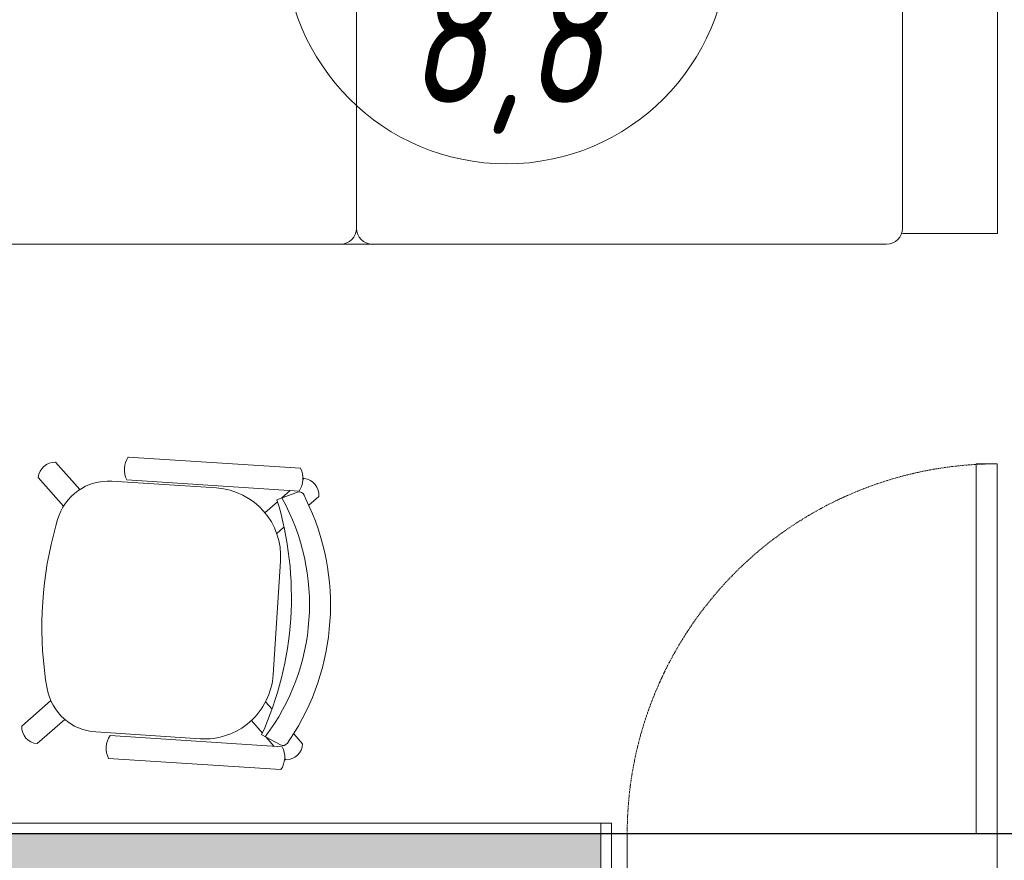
# Model space of a CAD drawing. Header units: millimetres. Extents: x 42571 to 146629, y -34435 to 73146.
# Tile 34 of 94: x 50193 to 52055, y -12514 to -10924. Entities that reach past the tile are written whole.
import ezdxf
from ezdxf.enums import TextEntityAlignment as Align

# ---------------------------------------------------------------- set-up
doc = ezdxf.new("R2010")
doc.units = ezdxf.units.MM
doc.linetypes.add('-D1-02х01', pattern=[3, 2, -1])
doc.linetypes.add('-D1d2-15x02', pattern=[21, 15, -2, 0, -2, 0, -2])
doc.layers.get('Defpoints').update_dxf_attribs({"color": 31})
for name, color, linetype, lineweight in [('0_DD_15x02_Black_02', 7, '-D1d2-15x02', 5), ('meb', 26, 'Continuous', 15), ('ob_pomeshen', 62, 'Continuous', 13), ('Opening Swing', 7, '-D1-02х01', 5), ('Panel', 7, 'Continuous', 5), ('Двери', 7, 'Continuous', 5), ('Основа _2_', 7, 'Continuous', 5), ('Отделка 2 _5_', 7, 'Continuous', 5), ('Перекрытия', 7, 'Continuous', 5), ('Стены', 7, 'Continuous', 5)]:
    doc.layers.add(name, color=color, linetype=linetype, lineweight=lineweight)
doc.layers.add('МЕБЕЛЬ НАША ЛИНИЯ', color=7, linetype='Continuous', lineweight=0, true_color=0x6a6a6a)
doc.styles.add('fl_iso paper', font='isocpeur.ttf', dxfattribs={"width": 0.8, "oblique": 10})

# ---------------------------------------------------------------- blocks, each defined once
blk = doc.blocks.new('помещение')
at = {"color": 0}
blk.add_line((-420, 0), (420, 0), dxfattribs=at)
blk.add_circle((0, 0), 420, dxfattribs=at)
at = {"linetype": 'ByBlock', "style": 'fl_iso paper', "oblique": 10, "width": 0.8}
for tag, p in [('TXT1', (0, 190)), ('TXT2', (0, -180))]:
    blk.add_attdef(tag, text='', height=250, dxfattribs=at).set_placement(p, align=Align.MIDDLE_CENTER)
blk = doc.blocks.new('ММ18 995х2425')
for p, q in [((-2350, 974.4), (-2245, 974.4)), ((-2350, 897.4), (-2350, 974.4)), ((-180, 974.4), (-2245, 974.4)), ((-179.9, 974.4), (-74.9, 974.4)), ((-74.9, 897.4), (-74.9, 974.4)), ((-2419.3, 924), (-2400.5, 932)), ((-2400.5, 932), (-2371.5, 937.5)), ((-2371.5, 937.5), (-2350, 938.8)), ((-2215, 934.4), (-1242.5, 934.4)), ((-1182.5, 934.4), (-210, 934.4)), ((-74.9, 938.8), (-53.5, 937.5)), ((-53.5, 937.5), (-24.5, 932)), ((-24.5, 932), (-5.7, 924)), ((-2425, 914.6), (-2419.3, 924)), ((-2425, 0), (-2425, 914.6)), ((-5.7, 924), (0, 914.6)), ((0, 0), (0, 914.6)), ((-2350, 897.4), (-2336.8, 898.2)), ((-2336.8, 898.2), (-2301.8, 896.5)), ((-2301.8, 896.5), (-2272, 891.3)), ((-2245, 581.8), (-2245, 904.4)), ((-1212.5, 904.4), (-1212.5, 581.8)), ((-180, 904.4), (-180, 581.8)), ((-153, 891.3), (-123.2, 896.5)), ((-123.2, 896.5), (-88.2, 898.2)), ((-88.2, 898.2), (-74.9, 897.4)), ((-2272, 891.3), (-2252.1, 883.4)), ((-2252.1, 883.4), (-2245, 874.1)), ((-179.9, 874.1), (-172.9, 883.4)), ((-172.9, 883.4), (-153, 891.3)), ((-1242.5, 794.4), (-2215, 794.4)), ((-210, 794.4), (-1182.5, 794.4)), ((-1242.5, 551.8), (-2215, 551.8)), ((-210, 551.8), (-1182.5, 551.8)), ((-2245, 521.8), (-2245, 10)), ((-1212.5, 10), (-1212.5, 521.8)), ((-180, 10), (-180, 521.8)), ((-2425, 0), (-2245, 0)), ((0, 0), (-180, 0)), ((-210, -20), (-2215, -20))]:
    blk.add_line(p, q)
for centre, start, end in [((-2215, 904.4), 90, 180), ((-1242.5, 904.4), 0, 90), ((-1182.5, 904.4), 90, 180), ((-210, 904.4), 0, 90), ((-2215, 824.4), 180, 270), ((-1242.5, 824.4), 270, 0), ((-1182.5, 824.4), 180, 270), ((-210, 824.4), 270, 0), ((-2215, 581.8), 180, 270), ((-1242.5, 581.8), 270, 0), ((-1182.5, 581.8), 180, 270), ((-210, 581.8), 270, 0), ((-2215, 521.8), 90, 180), ((-1242.5, 521.8), 0, 90), ((-1182.5, 521.8), 90, 180), ((-210, 521.8), 0, 90), ((-2215, 10), 180, 270), ((-1242.5, 10), 270, 0), ((-1182.5, 10), 180, 270), ((-210, 10), 270, 0)]:
    blk.add_arc(centre, 30, start, end)
blk = doc.blocks.new('indiana visitor_s')
at = {"layer": 'МЕБЕЛЬ НАША ЛИНИЯ', "linetype": 'Continuous'}
for p, q in [((-234.5, 265.2), (-216.7, 247.4)), ((234.3, 265.4), (216.5, 247.6)), ((-286, 227.4), (-286, -99)), ((-267, 235.9), (-264.4, 233.3)), ((-242.7, 227.4), (-242.7, -99)), ((-222.8, 187), (-239.3, 224)), ((-235.4, 236.5), (-228.1, 241)), ((223.1, 186.8), (239.7, 224.7)), ((235, 237.7), (227.5, 241.5)), ((242, 227.4), (242, -99)), ((266.8, 235.7), (264.4, 233.3)), ((285.3, 227.4), (285.3, -99)), ((-242.7, 211.6), (-226.7, 195.6)), ((242, 210.9), (227, 195.9)), ((-219.4, 188.3), (-196.9, 165.8)), ((-172.8, 203.4), (-159.7, 190.4)), ((-107.7, 201.2), (107.7, 201.2)), ((172.4, 203.5), (159.4, 190.5)), ((219.3, 188.2), (196.9, 165.8)), ((-237.7, 71.2), (-237.7, -126.5)), ((237.7, 71.2), (237.7, -126.9)), ((-266.8, -235.7), (-217.7, -186.6)), ((266.8, -235.7), (217.8, -186.7)), ((-235.7, -266.8), (-184, -215.1)), ((235.7, -266.8), (184.3, -215.4)), ((-161.9, -223.5), (-145.5, -227.6)), ((158.4, -224.7), (146.8, -227.2))]:
    blk.add_line(p, q, dxfattribs=at)
for centre, radius, start, end in [((0.1, -156.1), 458, 60.2249, 119.8821), ((-235.3, 233.5), 31.7, 88.7139, 175.7843), ((2.2, -152.7), 414.8, 57.1762, 123.3523), ((235, 233.6), 31.8, 3.7654, 91.3396), ((-264.3, 190.5), 42.8, 59.6199, 120.3801), ((-230.2, 228), 10, 121.5324, 204.0412), ((-0.1, -404.6), 632.1, 69.3265, 110.633), ((230.5, 228.7), 10, 335.9588, 63.1701), ((263.7, 190.5), 42.8, 59.6199, 120.3801), ((-107.7, 71.2), 130, 90, 180), ((107.7, 71.2), 130, 0, 90), ((-264.3, -62.2), 42.7, 239.5345, 300.4655), ((263.7, -62.2), 42.7, 239.5345, 300.4655), ((-137.7, -126.5), 100, 180, 255.9983), ((137.7, -126.9), 100, 281.9515, 360), ((-235.4, -235.4), 31.5, 180.6369, 269.3631), ((-0.3, 464.5), 707.2, 258.1526, 282.0043), ((233.9, -233.9), 32.9, 273.1192, 356.8808)]:
    blk.add_arc(centre, radius, start, end, dxfattribs=at)
blk = doc.blocks.new('A_DOR_Door - Вн_Одинарные_800x2100H-15215734-50_AS_Plan_L01_Маркировочный - зависимый 4')
at = {"layer": 'Opening Swing'}
blk.add_arc((-350, -100), 700, 270, 0, dxfattribs=at)
at = {"layer": 'Panel'}
for p, q in [((-380, -30), (-350, -30)), ((-380, -100), (-380, -30)), ((-380, -30), (-380, -100)), ((-350, -30), (-380, -30)), ((-350, -30), (-350, -100)), ((-350, -100), (-350, -30)), ((350, -100), (350, -30)), ((350, -30), (380, -30)), ((350, -30), (350, -100)), ((350, -30), (380, -30)), ((380, -30), (380, -100)), ((380, -100), (380, -30)), ((-350, -100), (-380, -100)), ((-380, -100), (-350, -100)), ((-350, -100), (-350, -800)), ((-310, -100), (-350, -100)), ((-350, -100), (-350, -800)), ((-310, -800), (-310, -100)), ((380, -100), (350, -100)), ((380, -100), (350, -100)), ((-350, -800), (-310, -800))]:
    blk.add_line(p, q, dxfattribs=at)
blk = doc.blocks.new('A$Cdea34fad')
at = {"layer": 'Стены'}
h = blk.add_hatch(dxfattribs=at)
h.set_pattern_fill('FP_6', color=256, style=0, pattern_type=2)
h.set_pattern_definition([(45, (-51337.11, -26686.75), (-75.43415, 75.43415), [106.68, -17.78, 3.556, -17.78]), (45, (-51337.11, -26611.36), (-75.43415, 75.43415), []), (50, (-51337.11, -26686.75), (127.52922, -11.15758), [13.335, -146.685]), (355, (-51337.11, -26686.75), (-24.66966, 133.74002), [10.668, -117.348]), (100.451, (-51326.49, -26687.68), (102.85973, 122.58178), [11.333, -124.663]), (46.184, (-51337.11, -26651.19), (189.75516, -29.43036), [20.002, -220.027]), (96.636, (-51321.3, -26653.64), (166.1822, 173.1996), [17, -186.995]), (351.184, (-51337.11, -26651.19), (166.18393, 173.19757), [16.002, -176.022]), (21, (-51319.33, -26660.08), (106.13027, -71.58603), [13.335, -146.685]), (326, (-51319.33, -26660.08), (43.26188, 128.93175), [10.668, -117.348]), (71.451, (-51310.49, -26666.04), (149.39198, 57.34505), [11.333, -124.663]), (37.5, (-51337.114, -26686.746), (2.162228, 59.188357), [3.353, -112.573, 3.353, -115.773, -117.793]), (37.5, (-51337.114, -26686.746), (2.162228, 59.188357), [-235.052, 3.353, -114.44]), (7.5, (-51337.114, -26686.746), (46.773857, 70.12615), [3.353, -64.567, 3.353, -109.906, -44.894]), (7.5, (-51337.114, -26686.746), (46.773857, 70.12615), [-181.178, 3.353, -41.542]), (327.5, (-51376.763, -26686.746), (94.91367, -4.010093), [3.353, -41.097, 3.353, -135.331, -184.023]), (327.5, (-51376.763, -26686.746), (94.91367, -4.010093), [-183.134, 3.353, -180.67]), (317.5, (-51394.54, -26686.75), (103.69057, 17.79882), [3.353, -54.432, 3.353, -88.748, -130.683]), (317.5, (-51394.54, -26686.75), (103.69057, 17.79882), [-149.885, 3.353, -127.33])])
h.paths.add_polyline_path([(8721.6, 22791.6), (8721.6, 22991.6), (7221.6, 22991.6), (7221.6, 22791.6), (8111.9, 22791.6)])
h.paths.add_polyline_path([(10751.6, 22791.6), (10751.6, 22991.6), (10471.6, 22991.6), (10471.6, 22791.6)])
h.paths.add_polyline_path([(9771.6, 22791.6), (9771.6, 22991.6), (9521.6, 22991.6), (9521.6, 22791.6)])
at = {"layer": '0_DD_15x02_Black_02'}
blk.add_line((8831.6, 22991.6), (2821.6, 22991.6), dxfattribs=at)
at = {"layer": 'Основа _2_', "lineweight": 9}
for p, q in [((8721.6, 22991.6), (7221.6, 22991.6)), ((7221.6, 22991.6), (8721.6, 22991.6)), ((8721.6, 22791.6), (8721.6, 22991.6))]:
    blk.add_line(p, q, dxfattribs=at)
at = {"layer": 'Отделка 2 _5_'}
for p, q in [((8721.6, 23011.6), (7221.6, 23011.6)), ((8721.6, 22991.6), (8721.6, 23011.6)), ((8741.6, 23011.6), (8721.6, 23011.6)), ((8721.6, 23011.6), (8721.6, 22991.6)), ((8741.6, 22991.6), (8741.6, 23011.6)), ((8721.6, 22991.6), (8741.6, 22991.6))]:
    blk.add_line(p, q, dxfattribs=at)
at = {"layer": 'Перекрытия'}
for p, q in [((11171.6, 22991.6), (7021.6, 22991.6)), ((7021.6, 22991.6), (11171.6, 22991.6))]:
    blk.add_line(p, q, dxfattribs=at)
at = {"layer": 'Двери', "color": 8, "true_color": 0x7f7f7f, "rotation": 180}
blk.add_blockref('A_DOR_Door - Вн_Одинарные_800x2100H-15215734-50_AS_Plan_L01_Маркировочный - зависимый 4', (9121.6, 22891.6), dxfattribs=at)

msp = doc.modelspace()

# ---------------------------------------------------------------- linework, layer by layer
at = {"layer": 'Defpoints', "linetype": 'ByBlock'}
msp.add_lwpolyline([(49592.1, -10334.4), (53742.1, -10334.4), (53742.1, -12464.4), (49592.1, -12464.4)], close=True, dxfattribs=at)

# ---------------------------------------------------------------- block references
at = {"layer": 'meb', "linetype": 'ByBlock'}
msp.add_blockref('ММ18 995х2425', (52042.7, -11328.8), dxfattribs=at)
at = {"layer": 'meb', "linetype": 'ByBlock', "xscale": -1, "rotation": 266.2639799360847}
msp.add_blockref('indiana visitor_s', (50478.6, -12042.7), dxfattribs=at)
at = {"layer": 'ob_pomeshen'}
msp.add_blockref('помещение', (51113.7, -10777), dxfattribs=at).add_auto_attribs({'TXT1': '3.3.4', 'TXT2': '8,8'})
at = {"layer": 'Стены', "linetype": 'ByBlock'}
msp.add_blockref('A$Cdea34fad', (42570.5, -35456), dxfattribs=at)

doc.saveas('drawing.dxf')
